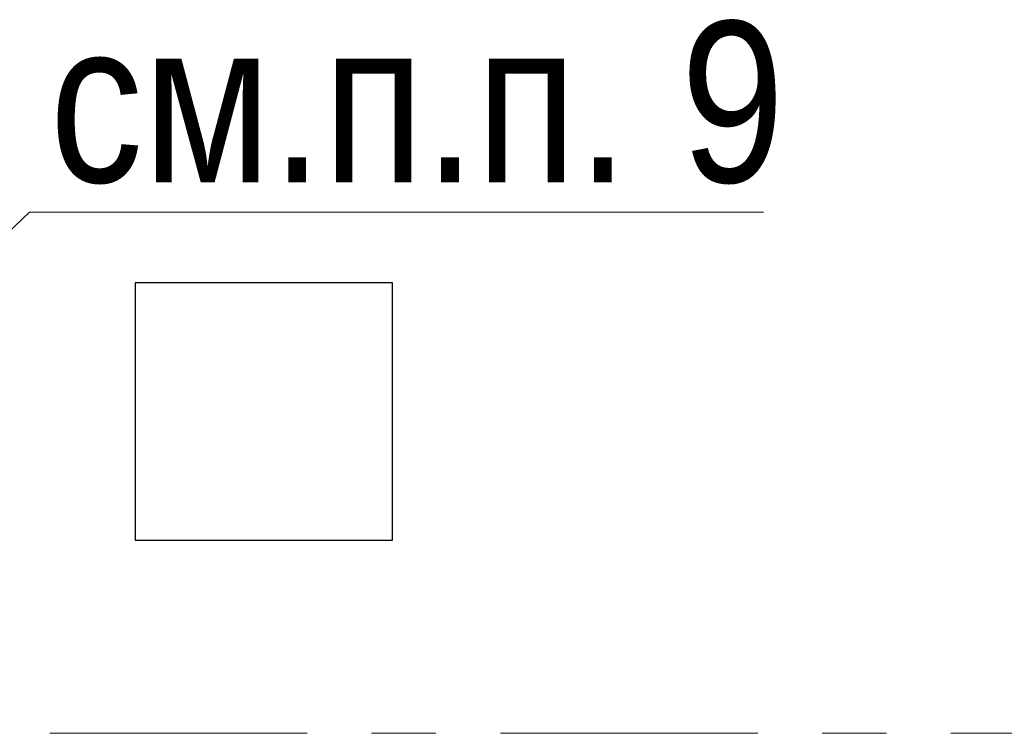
# Model space of a CAD drawing. Header units: metres. Extents: x -38 to 86, y -15 to 21.
# Tile 18 of 103: x 13.42 to 14.95, y 9 to 10.11. Entities that reach past the tile are written whole.
import ezdxf

# ---------------------------------------------------------------- set-up
doc = ezdxf.new("R2010")
doc.units = ezdxf.units.M
doc.linetypes.add('______11', pattern=[0.5, 0.4, -0.05, 0, -0.05])
doc.linetypes.add('______5', pattern=[1.1, 0.8, -0.1, 0.1, -0.1])
for name, color, linetype, lineweight in [('XR$2$Осевая линия (1)', 7, '______5', 13), ('XR$3$Общий слой (1)_1', 7, 'Continuous', 13), ('XR$3$Перекрытие (1)', 7, 'Continuous', 35), ('XR$3$Фундамент (1)_1', 7, 'Continuous', 35)]:
    doc.layers.add(name, color=color, linetype=linetype, lineweight=lineweight)
doc.styles.add('ARIAL', font='arial.ttf')

msp = doc.modelspace()

# ---------------------------------------------------------------- linework, layer by layer
at = {"layer": 'XR$2$Осевая линия (1)', "color": 253, "linetype": '______11', "lineweight": 13, "true_color": 0xa0a0a0, "transparency": 33554687}
msp.add_line((-2.63, 9), (62.6, 9), dxfattribs=at)
at = {"layer": 'XR$3$Общий слой (1)_1', "color": 7, "linetype": 'Continuous', "lineweight": 13, "transparency": 33554687}
msp.add_lwpolyline([(13.2602, 9.6406), (13.4388, 9.8099), (14.5788, 9.8099)], dxfattribs=at)
at = {"layer": 'XR$3$Перекрытие (1)', "color": 7, "linetype": 'Continuous', "lineweight": 25, "transparency": 33554687}
for p, q in [((13.6026, 9.7002), (13.6026, 9.3002)), ((14.0026, 9.7002), (13.6026, 9.7002)), ((14.0026, 9.3002), (14.0026, 9.7002)), ((13.6026, 9.3002), (14.0026, 9.3002))]:
    msp.add_line(p, q, dxfattribs=at)

# ---------------------------------------------------------------- texts
at = {"layer": 'XR$3$Фундамент (1)_1', "color": 7, "linetype": 'Continuous', "lineweight": 13, "transparency": 33554687, "insert": (13.4699, 9.9799), "char_height": 0.25, "width": 1.482417, "attachment_point": 4, "style": 'ARIAL'}
msp.add_mtext('\\W0.83;см.п.п. 9', dxfattribs=at)

doc.saveas('drawing.dxf')
